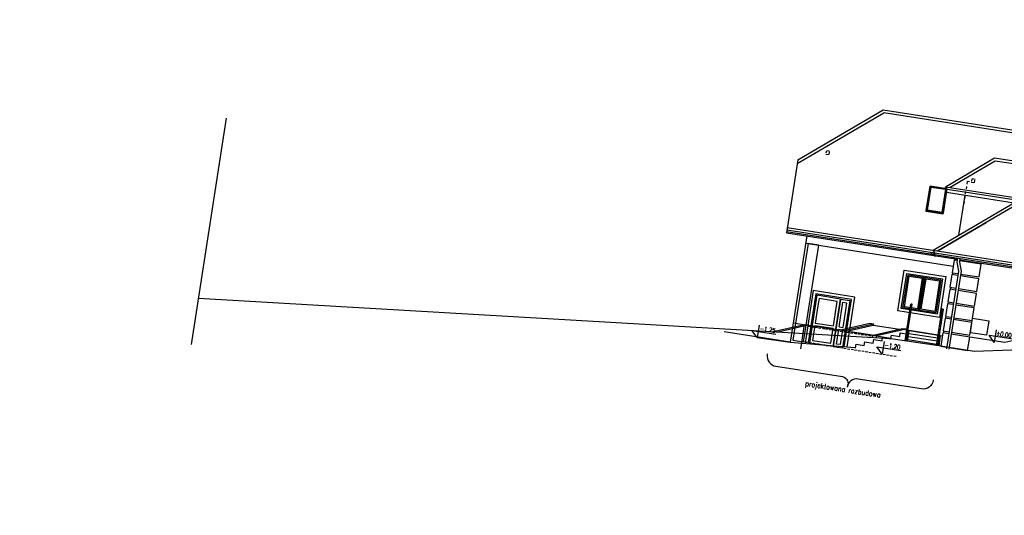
# Model space of a CAD drawing. Extents: x -38969 to 27108, y -24488 to 212598.
# Tile 23 of 256: x -15705 to -11603, y 15189 to 17254. Entities that reach past the tile are written whole.
import ezdxf
from ezdxf import colors
from ezdxf.entities.mleader import LeaderData, LeaderLine
from ezdxf.math import Vec2, Vec3

# ---------------------------------------------------------------- set-up
doc = ezdxf.new("R2010")
doc.units = 0
doc.header["$LTSCALE"] = 100
doc.header["$MEASUREMENT"] = 0
doc.linetypes.add('0.7_0.7', pattern=[1.4, 0.7, -0.7])
doc.linetypes.add('DASHED22', pattern=[0.15, 0.1, -0.05])
doc.layers.get('0').update_dxf_attribs({"linetype": 'CONTINUOUS'})
for name, color, linetype in [('F_B-TXT', 123, 'CONTINUOUS'), ('P_1-mur', 3, 'CONTINUOUS'), ('P_1-MUR wyburzany', 252, 'CONTINUOUS'), ('p_1-MUW', 1, 'CONTINUOUS'), ('P_1-POMOCNICZA', 2, 'CONTINUOUS'), ('p_1-STOLARKA', 6, 'CONTINUOUS'), ('p_1-TXT', 123, 'CONTINUOUS'), ('t_1-TXT', 123, 'CONTINUOUS')]:
    doc.layers.add(name, color=color, linetype=linetype)
doc.styles.add('Arial', font='arial.ttf')
doc.styles.add('ROMANS', font='ROMANS.shx', dxfattribs={"width": 0.8})
doc.styles.get("Standard").update_dxf_attribs({"font": 'romans.shx', "width": 0.7})

# ---------------------------------------------------------------- blocks, each defined once
blk = doc.blocks.new('OWYS_P1')
at = {"color": 6}
blk.add_lwpolyline([(0, 7), (0, 0), (-3.5, 3.5), (10, 3.5)], dxfattribs=at)
at = {"width": 0.7}
blk.add_attdef('WYS.', (-2.7, 4.1), '', height=2.5, dxfattribs=at)

msp = doc.modelspace()

# ---------------------------------------------------------------- linework, layer by layer
at = {"layer": 'P_1-mur'}
msp.add_line((-14990.01065, 15901.21657), (-14843.06237, 16844.42332), dxfattribs=at)
for points in [[(-11876.36274, 15895.18826), (-12075.4733, 15925.19692), (-14960.17354, 16092.72996)], [(-11571.36815, 15878.03309), (-11729.02611, 15872.23374), (-11876.36274, 15895.18826)]]:
    msp.add_lwpolyline(points, dxfattribs=at)
for points in [[(-12590.32804, 15861.8052), (-12590.68129, 15859.53784, 0.4142135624), (-12554.86654, 15810.50397), (-12276.50055, 15767.13554, -0.4968002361), (-12257.97776, 15723.79347, -0.9074904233)], [(-11898.84476, 15754.07455), (-11899.198, 15751.80719, -0.4142135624), (-11948.23187, 15715.99244), (-12212.32659, 15757.13746, 0.4142135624), (-12257.97776, 15723.79347, 0.9074904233)]]:
    msp.add_lwpolyline(points, format="xyb", dxfattribs=at)
at = {"layer": 'P_1-MUR wyburzany', "linetype": '0.7_0.7', "ltscale": 0.15}
for p, q in [((-11757.51788, 16580.05679), (-11772.45001, 16484.213)), ((-11748.41944, 16578.63929), (-11757.51788, 16580.05679))]:
    msp.add_line(p, q, dxfattribs=at)
for points in [[(-12332.64381, 16691.98009), (-12330.48866, 16705.81321), (-12344.32178, 16707.96836), (-12346.47694, 16694.13524)], [(-11726.88739, 16575.28467), (-11724.73224, 16589.11779), (-11738.56537, 16591.27295), (-11740.72052, 16577.43982)]]:
    msp.add_lwpolyline(points, close=True, dxfattribs=at)
at = {"layer": 'p_1-MUW', "linetype": 'Continuous'}
for p, q in [((-11992.32787, 16069.113), (-12016.14261, 15916.25498)), ((-11862.53687, 16048.89202), (-11886.25119, 15896.67859)), ((-11857.59647, 16048.12233), (-11881.30696, 15895.93343)), ((-12491.01666, 15935.28568), (-12494.86515, 15910.58367)), ((-11869.58941, 15938.6638), (-11876.36274, 15895.18826))]:
    msp.add_line(p, q, dxfattribs=at)
at = {"layer": 'p_1-MUW'}
for p, q in [((-12016.14261, 15916.25498), (-11992.32787, 16069.113)), ((-12011.19839, 15915.50982), (-11987.38747, 16068.3433)), ((-12006.25416, 15914.76466), (-11999.38041, 15958.88478))]:
    msp.add_line(p, q, dxfattribs=at)
at = {"layer": 'P_1-POMOCNICZA', "linetype": 'DASHED22'}
for p, q in [((-12448.86214, 15913.5372), (-12285.8289, 15888.1372)), ((-12285.8289, 15888.1372), (-12448.86214, 15913.5372)), ((-12285.8289, 15888.1372), (-12448.86214, 15913.5372)), ((-12285.8289, 15888.1372), (-12448.86214, 15913.5372)), ((-12285.8289, 15888.1372), (-12261.12689, 15884.28871)), ((-12285.8289, 15888.1372), (-12052.29074, 15851.75278))]:
    msp.add_line(p, q, dxfattribs=at)
msp.add_lwpolyline([(-12420.60375, 15982.5925), (-12421.37345, 15977.6521), (-12150.49669, 15935.45046), (-12149.72699, 15940.39086)], dxfattribs=at)
at = {"layer": 'p_1-STOLARKA'}
for p, q in [((-12465.75327, 16654.71797), (-12105.46532, 16866.27898)), ((-10172.31413, 16565.10086), (-12105.46532, 16866.27898)), ((-11641.40624, 16665.40556), (-11828.49434, 16555.54747)), ((-11344.95541, 16619.21957), (-11641.40624, 16665.40556)), ((-11481.76467, 16524.62142), (-11677.83891, 16409.48666)), ((-12509.85976, 16371.61464), (-9593.04675, 15917.18549)), ((-11880.08918, 16290.72535), (-11677.83891, 16409.48666)), ((-11963.58588, 16049.90197), (-11943.79581, 16176.92712)), ((-11959.41517, 16044.19187), (-11938.08571, 16181.09782)), ((-11954.47477, 16043.42217), (-11933.14531, 16180.32812)), ((-11948.76467, 16047.59288), (-11928.9746, 16174.61803)), ((-12398.65992, 16125.33365), (-12432.83448, 15905.97983)), ((-12225.74587, 16098.39426), (-12398.65992, 16125.33365)), ((-12384.47953, 16105.91932), (-12415.26741, 15908.30326)), ((-12285.17334, 16090.44777), (-12384.47953, 16105.91932)), ((-12374.46984, 16092.21508), (-12379.21957, 16061.72832)), ((-12298.87758, 16080.43808), (-12374.46984, 16092.21508)), ((-12315.96123, 15892.83171), (-12285.17334, 16090.44777)), ((-12315.96123, 15892.83171), (-12285.17334, 16090.44777)), ((-12285.48122, 16088.47161), (-12315.96123, 15892.83171)), ((-12285.48122, 16088.47161), (-12315.96123, 15892.83171)), ((-12285.17334, 16090.44777), (-12246.06134, 16084.35426)), ((-12246.06134, 16084.35426), (-12276.84922, 15886.7382)), ((-12258.12275, 15890.57901), (-12225.74587, 16098.39426)), ((-12379.21957, 16061.72832), (-12390.39137, 15990.02064)), ((-12314.79911, 15978.24363), (-12298.87758, 16080.43808)), ((-12291.08519, 15974.54908), (-12275.16365, 16076.74353)), ((-12264.51531, 16043.8578), (-12275.68711, 15972.15012)), ((-12275.16365, 16076.74353), (-12259.76558, 16074.34456)), ((-12259.76558, 16074.34456), (-12264.51531, 16043.8578)), ((-12391.93077, 15980.13983), (-12401.56318, 15918.31295)), ((-12391.93077, 15980.13983), (-12316.33851, 15968.36283)), ((-12390.39137, 15990.02064), (-12314.79911, 15978.24363)), ((-12325.97092, 15906.53595), (-12316.33851, 15968.36283)), ((-12302.25699, 15902.8414), (-12292.62458, 15964.66828)), ((-12292.62458, 15964.66828), (-12277.2265, 15962.26931)), ((-12291.08519, 15974.54908), (-12275.68711, 15972.15012)), ((-12277.2265, 15962.26931), (-12286.85891, 15900.44243)), ((-12401.56318, 15918.31295), (-12325.97092, 15906.53595)), ((-12286.85891, 15900.44243), (-12302.25699, 15902.8414))]:
    msp.add_line(p, q, dxfattribs=at)
at = {"layer": 'p_1-STOLARKA', "color": 1}
for p, q in [((-12463.30725, 16670.41805), (-12107.90867, 16879.10803)), ((-12107.90867, 16879.10803), (-10166.08388, 16576.57859)), ((-12463.30725, 16670.41805), (-12510.60411, 16366.83693)), ((-11643.84959, 16678.23461), (-11328.20111, 16629.05769)), ((-11847.69198, 16558.53839), (-11532.04351, 16509.36147)), ((-11843.36269, 16535.74349), (-11561.81541, 16491.87942)), ((-11841.4638, 16547.9318), (-11545.01296, 16501.74581)), ((-11899.28682, 16293.71627), (-11552.99382, 16497.05945)), ((-11792.34532, 16356.5123), (-11766.29243, 16523.73622)), ((-12508.70522, 16379.02525), (-9599.30281, 15925.75064)), ((-12507.2395, 16388.43315), (-9590.14319, 15933.95986)), ((-11677.83891, 16409.48666), (-11880.08918, 16290.72535)), ((-12510.60411, 16366.83693), (-11798.61066, 16255.91087)), ((-12430.51847, 16323.60123), (-11815.43849, 16227.77395)), ((-11893.05863, 16283.10969), (-11899.28682, 16293.71627)), ((-11893.05863, 16283.10969), (-11894.95753, 16270.92137)), ((-11894.95753, 16270.92137), (-11878.6454, 16268.38)), ((-11808.56542, 16252.40147), (-11807.79573, 16257.34187)), ((-11788.72986, 16254.37148), (-9678.27197, 15925.5696)), ((-11818.0171, 16191.73466), (-11816.78558, 16199.6393)), ((-11827.46877, 16131.06784), (-11826.23726, 16138.97249)), ((-12388.65023, 16111.62942), (-12420.20781, 15909.07296)), ((-12239.45011, 16088.38457), (-12388.65023, 16111.62942)), ((-12270.10971, 15891.59191), (-12239.45011, 16088.38457)), ((-11987.38747, 16068.3433), (-11992.32787, 16069.113)), ((-11857.59647, 16048.12233), (-11862.53687, 16048.89202)), ((-11836.92045, 16070.40103), (-11835.68893, 16078.30567)), ((-11846.37212, 16009.73422), (-11845.14061, 16017.63886)), ((-12571.59548, 15954.00992), (-12435.42496, 15984.9016)), ((-12551.69129, 15952.85396), (-12420.60375, 15982.5925)), ((-12421.28902, 15980.08585), (-12482.55, 15989.6301)), ((-12435.42496, 15984.9016), (-12420.60375, 15982.5925)), ((-12285.81656, 15961.59314), (-12163.04934, 15989.44414)), ((-12270.99536, 15959.28404), (-12148.22814, 15987.13504)), ((-12163.04934, 15989.44414), (-12148.22814, 15987.13504)), ((-12148.22814, 15987.13504), (-12148.99784, 15982.19464)), ((-12148.99784, 15982.19464), (-12040.18395, 15965.24182)), ((-11869.58941, 15938.6638), (-11999.38041, 15958.88478)), ((-12075.31936, 15926.185), (-12248.37497, 15953.14645)), ((-11875.59304, 15900.12867), (-12005.38404, 15920.34964)), ((-11873.59183, 15912.97371), (-12003.38283, 15933.19469)), ((-11871.59062, 15925.81875), (-12001.38162, 15946.03973)), ((-11855.8238, 15949.0674), (-11854.59228, 15956.97205))]:
    msp.add_line(p, q, dxfattribs=at)
for points in [[(-11843.36269, 16535.74349), (-11841.4638, 16547.9318), (-11847.69198, 16558.53839), (-11643.84959, 16678.23461)], [(-12425.83995, 16353.63098), (-12494.86515, 15910.58367), (-12770.12515, 15953.46821)], [(-12632.87001, 15929.61985), (-12494.86515, 15910.58367), (-12225.15862, 15887.79356), (-12223.0409, 15887.46362), (-12220.73181, 15902.28483), (-12186.149, 15896.89695), (-12183.83991, 15911.71815), (-12149.2571, 15906.33027), (-12146.94801, 15921.15148), (-12112.3652, 15915.7636), (-12110.05611, 15930.5848), (-12075.4733, 15925.19692), (-12073.16421, 15940.01813), (-12038.5814, 15934.63025), (-12036.27231, 15949.45145), (-12001.6895, 15944.06357), (-11999.38041, 15958.88478), (-11860.69668, 15937.27834)], [(-12451.22955, 15883.45777), (-12435.42496, 15984.9016), (-12134.90579, 15938.08177), (-12136.36227, 15928.73314)], [(-12271.76505, 15954.34364), (-12148.99784, 15982.19464)], [(-12149.72699, 15940.39086), (-12026.95978, 15968.24186)], [(-12134.90579, 15938.08177), (-12012.13857, 15965.93277)], [(-12027.13402, 15968.20233), (-12012.13857, 15965.93277), (-12012.90827, 15960.99237), (-11999.38041, 15958.88478)]]:
    msp.add_lwpolyline(points, dxfattribs=at)
at = {"layer": 'p_1-STOLARKA'}
for points in [[(-11842.27073, 16549.24847), (-11912.42443, 16560.17817), (-11928.21196, 16458.84382), (-11858.05826, 16447.91412)], [(-11912.42443, 16560.17817), (-11842.27073, 16549.24847), (-11858.05826, 16447.91412), (-11928.21196, 16458.84382)], [(-11907.87423, 16556.90388), (-11847.60133, 16547.51358), (-11862.62634, 16451.0736), (-11922.89924, 16460.4639)], [(-11858.05826, 16447.91412), (-11858.65408, 16444.08977), (-11928.80778, 16455.01947), (-11928.21196, 16458.84382)], [(-12019.45556, 16210.98004), (-11846.54151, 16184.04064), (-11873.01909, 16014.09083), (-12045.93314, 16041.03023)], [(-12003.79305, 16191.33479), (-11867.43797, 16170.09115), (-11888.76743, 16033.1852), (-12025.12251, 16054.42884)], [(-11667.23292, 16000.04444), (-11676.71628, 15939.17423), (-11744.39539, 15949.7184), (-11734.91203, 16010.58861)]]:
    msp.add_lwpolyline(points, close=True, dxfattribs=at)
at = {"layer": 'p_1-STOLARKA', "color": 1}
for points in [[(-12376.17406, 16315.13457), (-12420.63767, 16322.06184), (-12483.44495, 15918.92508), (-12438.98134, 15911.99781)], [(-12009.44587, 16197.2758), (-11860.24575, 16174.03095), (-11883.02878, 16027.79507), (-12032.22891, 16051.03992)]]:
    msp.add_lwpolyline(points, close=True, dxfattribs=at)
at = {"layer": 'p_1-STOLARKA'}
for points in [[(-11797.86631, 16260.68858), (-11800.39223, 16244.47561), (-11793.08433, 16206.22433), (-11843.44002, 15883.00973)], [(-11787.98551, 16259.14919), (-11790.24454, 16244.64926), (-11782.93664, 16206.39798), (-11833.51292, 15881.76751)], [(-11799.38036, 16250.97047), (-11811.52966, 16252.86329), (-11819.74982, 16200.10112), (-11794.6476, 16196.19028)], [(-11784.7668, 16194.65089), (-11708.09675, 16182.70596), (-11699.87659, 16235.46813), (-11789.49955, 16249.43107)], [(-11963.58588, 16049.90197), (-12019.41241, 16058.59954), (-11999.62234, 16185.62469), (-11943.79581, 16176.92712)], [(-11928.9746, 16174.61803), (-11873.14807, 16165.92045), (-11892.93814, 16038.8953), (-11948.76467, 16047.59288)], [(-11795.87912, 16188.28564), (-11820.98134, 16192.19647), (-11829.2015, 16139.4343), (-11804.09928, 16135.52347)], [(-11794.21847, 16133.98407), (-11717.54843, 16122.03915), (-11709.32827, 16174.80132), (-11785.99831, 16186.74624)], [(-11805.33079, 16127.61882), (-11830.43301, 16131.52966), (-11838.65317, 16078.76749), (-11813.55095, 16074.85665)], [(-11803.67015, 16073.31726), (-11727.0001, 16061.37234), (-11718.77994, 16114.13451), (-11795.44999, 16126.07943)], [(-11814.78247, 16066.95201), (-11839.88469, 16070.86285), (-11848.10485, 16018.10068), (-11823.00263, 16014.18984)], [(-11813.12182, 16012.65045), (-11736.45178, 16000.70552), (-11728.23162, 16053.46769), (-11804.90166, 16065.41262)], [(-11824.23414, 16006.2852), (-11849.33636, 16010.19604), (-11857.55652, 15957.43386), (-11832.4543, 15953.52303)], [(-11822.5735, 15951.98363), (-11745.90345, 15940.03871), (-11737.68329, 15992.80088), (-11814.35334, 16004.7458)], [(-11833.68582, 15945.61838), (-11858.78804, 15949.52922), (-11867.47002, 15893.80281), (-11842.36779, 15889.89197)], [(-11832.48699, 15888.35258), (-11755.81694, 15876.40766), (-11747.13497, 15932.13407), (-11823.80501, 15944.07899)], [(-11413.70136, 15909.13266), (-11525.35443, 15926.52781), (-11601.35035, 15909.42134), (-11747.13497, 15932.13407)]]:
    msp.add_lwpolyline(points, dxfattribs=at)
at = {"layer": 'p_1-STOLARKA', "color": 1}
msp.add_arc((-11900.46924, 16284.26423), 7.5, 171.14470899, 351.14470899, dxfattribs=at)

# ---------------------------------------------------------------- block references
at = {"layer": 'p_1-TXT'}
ref = msp.add_blockref('OWYS_P1', (-12632.87001, 15929.61985), dxfattribs=dict(at, xscale=7.500000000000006, yscale=7.500000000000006, zscale=7.500000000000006, rotation=351.144708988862))
ref.add_attrib('WYS.', '-1.25', (-12622.67612, 15959.42295), dxfattribs={"layer": '0', "height": 18.75, "rotation": 171.14470899, "style": 'ROMANS', "text_generation_flag": 6, "width": 0.7})
ref = msp.add_blockref('OWYS_P1', (-11644.75549, 15909.70785), dxfattribs=dict(at, xscale=7.500000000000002, yscale=7.500000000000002, zscale=7.500000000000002, rotation=351.144708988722))
ref.add_attrib('WYS.', '%%p0.00=', (-11636.40994, 15938.4673), dxfattribs={"layer": '0', "height": 18.75, "rotation": 351.14470899, "style": 'ROMANS', "width": 0.7})
ref = msp.add_blockref('OWYS_P1', (-12112.17245, 15861.08214), dxfattribs=dict(at, xscale=7.500000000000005, yscale=7.500000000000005, zscale=7.500000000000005, rotation=351.1447089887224))
ref.add_attrib('WYS.', '-1.20', (-12102.70707, 15889.96937), dxfattribs={"layer": '0', "height": 18.75, "rotation": 171.14470899, "style": 'ROMANS', "text_generation_flag": 6, "width": 0.7})

# ---------------------------------------------------------------- texts
at = {"layer": 'p_1-TXT', "color": 3, "style": 'ROMANS', "width": 0.8}
msp.add_text('projektowana rozbudowa', height=21.464352, rotation=351.14470899, dxfattribs=at).set_placement((-12433.22694, 15728.42887))

# ---------------------------------------------------------------- leaders
at = {"layer": 'F_B-TXT'}
ml = msp.add_multileader_mtext('Standard', dxfattribs=at)
ml.set_content('{\\fArial|b1|i0|c238|p34;\\C10;EI 30}', color=256)
ml.set_leader_properties(color=6)
ml.build(insert=Vec2(0, 0))
ml.multileader.update_dxf_attribs({"dogleg_length": 0.36, "arrow_head_size": 0.2592})
ctx = ml.context
ctx.base_point, ctx.char_height, ctx.arrow_head_size, ctx.landing_gap_size, ctx.plane_origin, ctx.plane_x_axis, ctx.plane_y_axis = Vec3(-11841.08577, 24391.95875), 28.8, 0.2592, 0.1296, Vec3(-11714.97011, 24644.89389), Vec3(0.1539394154, 0.9880802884), Vec3(-0.9880802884, 0.1539394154)
notes = []
notes.append((ctx, [(0, (0, 0, 0), (0, 0), (1, 0), 1, [])]))
ctx.mtext.insert, ctx.mtext.text_direction, ctx.mtext.rotation, ctx.mtext.flow_direction = Vec3(-11855.53682, 24394.34134), Vec3(0.1539394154, 0.9880802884), 1.4162423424, 5
at = {"layer": 't_1-TXT', "ltscale": 0.6}
ml = msp.add_multileader_mtext('Standard', dxfattribs=at)
ml.set_content('ppp=297,30', color=256)
ml.set_leader_properties()
ml.build(insert=Vec2(0, 0))
ml.multileader.update_dxf_attribs({"dogleg_length": 0.36, "arrow_head_size": 0.09})
ctx = ml.context
ctx.base_point, ctx.char_height, ctx.arrow_head_size, ctx.landing_gap_size, ctx.plane_origin, ctx.plane_x_axis, ctx.plane_y_axis = Vec3(-32072.77193, 59913.30266), 100, 0.09, 0.045, Vec3(-30900.37988, 64272.54371), Vec3(0.081927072, 0.996638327), Vec3(-0.996638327, 0.081927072)
notes.append((ctx, [(0, (0, 0, 0), (0, 0), (1, 0), 1, [])]))
ctx.mtext.insert, ctx.mtext.text_direction, ctx.mtext.rotation, ctx.mtext.flow_direction = Vec3(-32139.2108, 59918.80931), Vec3(0.081927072, 0.996638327), 1.4887773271, 5
ml = msp.add_multileader_mtext('Standard', dxfattribs=at)
ml.set_content('1kond.', color=256)
ml.set_leader_properties()
ml.build(insert=Vec2(0, 0))
ml.multileader.update_dxf_attribs({"dogleg_length": 0.36, "arrow_head_size": 0.09})
ctx = ml.context
ctx.base_point, ctx.char_height, ctx.arrow_head_size, ctx.landing_gap_size, ctx.plane_origin, ctx.plane_x_axis, ctx.plane_y_axis = Vec3(-32578.38797, 60152.18437), 100, 0.09, 0.045, Vec3(-31833.25262, 57759.6945), Vec3(0.0858985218, 0.9963038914), Vec3(-0.9963038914, 0.0858985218)
ctx.text_align_type = 2
notes.append((ctx, [(0, (0, 0, 0), (0, 0), (1, 0), 1, [])]))
ctx.mtext.insert, ctx.mtext.text_direction, ctx.mtext.rotation, ctx.mtext.alignment, ctx.mtext.flow_direction = Vec3(-32597.43945, 60513.29581), Vec3(0.0858985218, 0.9963038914), 1.4847918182, 3, 5
at = {"layer": 't_1-TXT'}
ml = msp.add_multileader_mtext('Standard', dxfattribs=at)
ml.set_content('{\\C10;H}', color=256, style='Arial')
ml.set_leader_properties(color=6)
ml.build(insert=Vec2(0, 0))
ml.multileader.update_dxf_attribs({"dogleg_length": 0.36, "arrow_head_size": 2.025})
ctx = ml.context
ctx.base_point, ctx.char_height, ctx.arrow_head_size, ctx.landing_gap_size, ctx.plane_origin, ctx.plane_x_axis, ctx.plane_y_axis = Vec3(-14295.26698, 31948.97419), 382.5, 2.025, 1.0125, Vec3(-6347.53448, 7966.53864), Vec3(0.1539394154, 0.9880802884), Vec3(-0.9880802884, 0.1539394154)
notes.append((ctx, [(0, (0, 0, 0), (0, 0), (1, 0), 1, [])]))
ctx.mtext.insert, ctx.mtext.text_direction, ctx.mtext.rotation, ctx.mtext.flow_direction = Vec3(-14484.08147, 31979.41553), Vec3(0.1539394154, 0.9880802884), 1.4162423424, 5
ml = msp.add_multileader_mtext('Standard', dxfattribs=at)
ml.set_content('{\\C10;WJAZD}', color=256, style='Arial')
ml.set_leader_properties(color=6)
ml.build(insert=Vec2(0, 0))
ml.multileader.update_dxf_attribs({"dogleg_length": 0.36, "arrow_head_size": 0.675})
ctx = ml.context
ctx.base_point, ctx.char_height, ctx.arrow_head_size, ctx.landing_gap_size, ctx.plane_origin, ctx.plane_x_axis, ctx.plane_y_axis = Vec3(-13927.26295, 27810.82295), 127.5, 0.675, 0.3375, Vec3(-11279.09296, 19816.84512), Vec3(0.1539394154, 0.9880802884), Vec3(-0.9880802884, 0.1539394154)
notes.append((ctx, [(0, (0, 0, 0), (0, 0), (1, 0), 1, [])]))
ctx.mtext.insert, ctx.mtext.text_direction, ctx.mtext.rotation, ctx.mtext.flow_direction = Vec3(-13991.27529, 27821.13742), Vec3(0.1539394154, 0.9880802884), 1.4162423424, 5
ml = msp.add_multileader_mtext('Standard', dxfattribs=at)
ml.set_content('{\\C10;DROGA POŻAROWA}', color=256, style='Arial')
ml.set_leader_properties(color=6)
ml.build(insert=Vec2(0, 0))
ml.multileader.update_dxf_attribs({"dogleg_length": 0.36, "arrow_head_size": 0.126})
ctx = ml.context
ctx.base_point, ctx.char_height, ctx.arrow_head_size, ctx.landing_gap_size, ctx.plane_origin, ctx.plane_x_axis, ctx.plane_y_axis = Vec3(-13716.77835, 24846.12783), 119, 0.126, 0.063, Vec3(-11080.01157, 17169.74159), Vec3(0.1539394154, 0.9880802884), Vec3(-0.9880802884, 0.1539394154)
notes.append((ctx, [(0, (0, 0, 0), (0, 0), (1, 0), 1, [])]))
ctx.mtext.insert, ctx.mtext.text_direction, ctx.mtext.rotation, ctx.mtext.flow_direction = Vec3(-13776.562, 24855.50567), Vec3(0.1539394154, 0.9880802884), 1.4162423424, 5
ml = msp.add_multileader_mtext('Standard', dxfattribs=at)
ml.set_content('{\\C10;DOJŚCIE POŻ.}', color=256, style='Arial')
ml.set_leader_properties(color=6)
ml.build(insert=Vec2(0, 0))
ml.multileader.update_dxf_attribs({"dogleg_length": 0.36, "arrow_head_size": 0.54})
ctx = ml.context
ctx.base_point, ctx.char_height, ctx.arrow_head_size, ctx.landing_gap_size, ctx.plane_origin, ctx.plane_x_axis, ctx.plane_y_axis = Vec3(-11101.82912, 25357.02259), 102, 0.54, 0.27, Vec3(-5387.7895, 27594.89259), Vec3(-0.9880802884, 0.1539394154), Vec3(-0.1539394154, -0.9880802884)
notes.append((ctx, [(0, (0, 0, 0), (0, 0), (1, 0), 1, [])]))
ctx.mtext.insert, ctx.mtext.text_direction, ctx.mtext.rotation, ctx.mtext.flow_direction = Vec3(-11110.0807, 25305.81271), Vec3(-0.9880802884, 0.1539394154), 2.9870386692, 5
ml = msp.add_multileader_mtext('Standard', dxfattribs=at)
ml.set_content('{\\C10;WJAZD}', color=256, style='Arial')
ml.set_leader_properties(color=6)
ml.build(insert=Vec2(0, 0))
ml.multileader.update_dxf_attribs({"dogleg_length": 0.36, "arrow_head_size": 0.675})
ctx = ml.context
ctx.base_point, ctx.char_height, ctx.arrow_head_size, ctx.landing_gap_size, ctx.plane_origin, ctx.plane_x_axis, ctx.plane_y_axis = Vec3(-15568.5762, 24719.05336), 127.5, 0.675, 0.3375, Vec3(-12920.40621, 16725.07553), Vec3(0.1539394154, 0.9880802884), Vec3(-0.9880802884, 0.1539394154)
notes.append((ctx, [(0, (0, 0, 0), (0, 0), (1, 0), 1, [])]))
ctx.mtext.insert, ctx.mtext.text_direction, ctx.mtext.rotation, ctx.mtext.flow_direction = Vec3(-15632.58854, 24729.36783), Vec3(0.1539394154, 0.9880802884), 1.4162423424, 5
for ctx, leaders in notes:
    for number, flags, end, landing, length, lines in leaders:
        leader = LeaderData()
        leader.index, (leader.has_last_leader_line, leader.has_dogleg_vector, leader.attachment_direction) = number, flags
        leader.last_leader_point, leader.dogleg_vector, leader.dogleg_length = Vec3(end), Vec3(landing), length
        for number, points, colour, breaks in lines:
            line = LeaderLine()
            line.index, line.vertices, line.color, line.breaks = number, Vec3.list(points), colors.encode_raw_color(colour), breaks
            leader.lines.append(line)
        ctx.leaders.append(leader)

doc.saveas('drawing.dxf')
